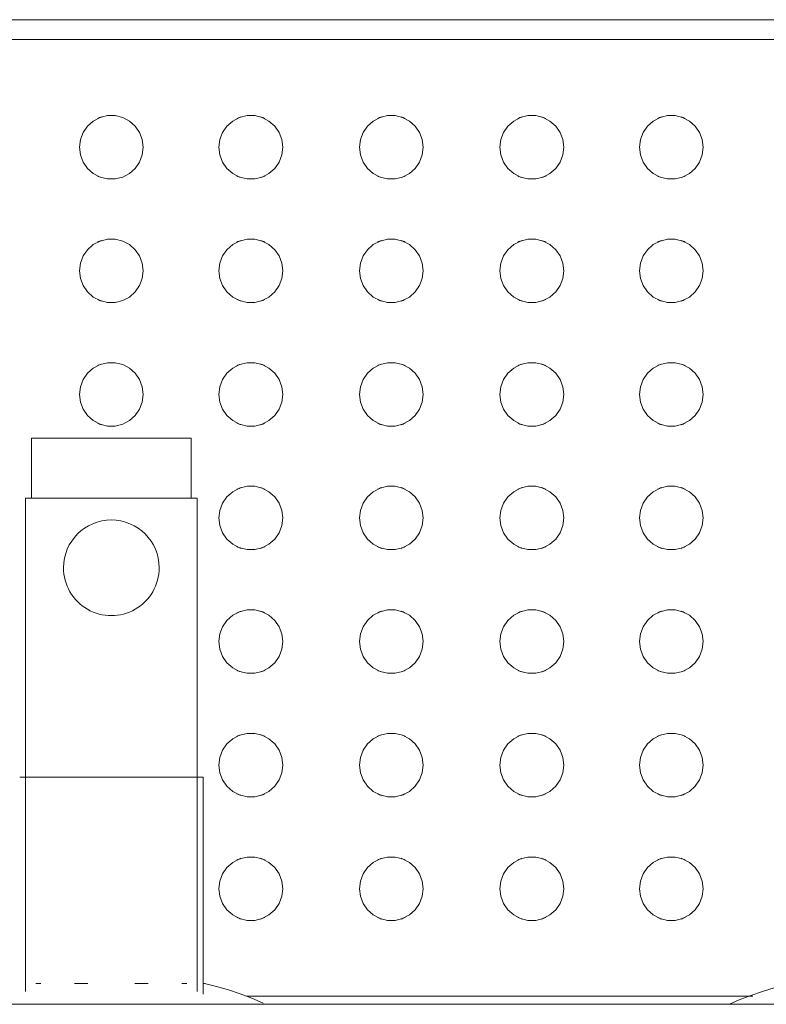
# Model space of a CAD drawing. Header units: metres. Extents: x 2.5 to 42.1, y -73.7 to -48.4.
# Tile 7 of 256: x 6.696 to 6.883, y -70.964 to -70.717. Entities that reach past the tile are written whole.
import ezdxf

# ---------------------------------------------------------------- set-up
doc = ezdxf.new("R2010")
doc.units = ezdxf.units.M
doc.layers.add('A-GENM', color=7, linetype='Continuous', lineweight=18)

# ---------------------------------------------------------------- blocks, each defined once
blk = doc.blocks.new('Grupo1_TIP_19dez18_BebedouroRefrig_BebedouroIndustrial100litros_ABDI-MDIC - Grupo1_TIP_19dez18_BebedouroRefrig_BebedouroIndustrial100litros_ABDI-MDIC-5384539-TÉRREO _0_32m')
at = {"layer": 'A-GENM', "color": 253, "true_color": 0xaaaaaa}
for p, q in [((-0.343, -0.243), (0.343, -0.243)), ((-0.1609, -0.245), (-0.03387, -0.245)), ((-0.023, -0.2455), (-0.023, -0.3)), ((-0.0215, -0.24623), (-0.0215, -0.37)), ((0.0215, -0.37), (0.0215, -0.24623)), ((-0.02306, -0.24819), (-0.02337, -0.24819)), ((-0.01766, -0.24819), (-0.01891, -0.24819)), ((-0.00588, -0.24819), (-0.00926, -0.24819)), ((0.00926, -0.24819), (0.00588, -0.24819)), ((0.01891, -0.24819), (0.01766, -0.24819)), ((-0.023, -0.3), (0.023, -0.3)), ((-0.0215, -0.37), (0.0215, -0.37)), ((-0.02, -0.37), (-0.02, -0.385)), ((0.02, -0.385), (0.02, -0.37)), ((-0.02, -0.385), (0.02, -0.385)), ((0.335, -0.485), (-0.335, -0.485)), ((0.34, -0.49), (-0.34, -0.49))]:
    blk.add_line(p, q, dxfattribs=at)
at = {"layer": 'A-GENM', "color": 253, "true_color": 0xaaaaaa, "flags": 128}
for points in [[(-0.15507, -0.243), (-0.15754, -0.24409), (-0.16042, -0.24523), (-0.16335, -0.24625), (-0.16632, -0.24715), (-0.16932, -0.24793), (-0.17044, -0.24819)], [(-0.02337, -0.24819), (-0.02639, -0.24745), (-0.02937, -0.24659), (-0.03231, -0.24562), (-0.03521, -0.24452), (-0.03807, -0.24331)], [(-0.14849, -0.272), (-0.14826, -0.27009), (-0.14758, -0.26828), (-0.14648, -0.2667), (-0.14504, -0.26542), (-0.14333, -0.26452), (-0.14146, -0.26406), (-0.13953, -0.26406), (-0.13766, -0.26452), (-0.13595, -0.26542), (-0.1345, -0.2667), (-0.13341, -0.26828), (-0.13272, -0.27009), (-0.13249, -0.272)], [(-0.11349, -0.272), (-0.11326, -0.27009), (-0.11258, -0.26828), (-0.11148, -0.2667), (-0.11004, -0.26542), (-0.10833, -0.26452), (-0.10646, -0.26406), (-0.10453, -0.26406), (-0.10266, -0.26452), (-0.10095, -0.26542), (-0.0995, -0.2667), (-0.09841, -0.26828), (-0.09772, -0.27009), (-0.09749, -0.272)], [(-0.07825, -0.272), (-0.07801, -0.27009), (-0.07733, -0.26828), (-0.07623, -0.2667), (-0.07479, -0.26542), (-0.07308, -0.26452), (-0.07121, -0.26406), (-0.06928, -0.26406), (-0.06741, -0.26452), (-0.0657, -0.26542), (-0.06426, -0.2667), (-0.06316, -0.26828), (-0.06248, -0.27009), (-0.06225, -0.272)], [(-0.043, -0.272), (-0.04277, -0.27009), (-0.04208, -0.26828), (-0.04099, -0.2667), (-0.03954, -0.26542), (-0.03784, -0.26452), (-0.03596, -0.26406), (-0.03404, -0.26406), (-0.03216, -0.26452), (-0.03046, -0.26542), (-0.02901, -0.2667), (-0.02792, -0.26828), (-0.02723, -0.27009), (-0.027, -0.272)], [(-0.13249, -0.272), (-0.13272, -0.27391), (-0.13341, -0.27572), (-0.1345, -0.2773), (-0.13595, -0.27858), (-0.13766, -0.27948), (-0.13953, -0.27994), (-0.14146, -0.27994), (-0.14333, -0.27948), (-0.14504, -0.27858), (-0.14648, -0.2773), (-0.14758, -0.27572), (-0.14826, -0.27391), (-0.14849, -0.272)], [(-0.09749, -0.272), (-0.09772, -0.27391), (-0.09841, -0.27572), (-0.0995, -0.2773), (-0.10095, -0.27858), (-0.10266, -0.27948), (-0.10453, -0.27994), (-0.10646, -0.27994), (-0.10833, -0.27948), (-0.11004, -0.27858), (-0.11148, -0.2773), (-0.11258, -0.27572), (-0.11326, -0.27391), (-0.11349, -0.272)], [(-0.06225, -0.272), (-0.06248, -0.27391), (-0.06316, -0.27572), (-0.06426, -0.2773), (-0.0657, -0.27858), (-0.06741, -0.27948), (-0.06928, -0.27994), (-0.07121, -0.27994), (-0.07308, -0.27948), (-0.07479, -0.27858), (-0.07623, -0.2773), (-0.07733, -0.27572), (-0.07801, -0.27391), (-0.07825, -0.272)], [(-0.027, -0.272), (-0.02723, -0.27391), (-0.02792, -0.27572), (-0.02901, -0.2773), (-0.03046, -0.27858), (-0.03216, -0.27948), (-0.03404, -0.27994), (-0.03596, -0.27994), (-0.03784, -0.27948), (-0.03954, -0.27858), (-0.04099, -0.2773), (-0.04208, -0.27572), (-0.04277, -0.27391), (-0.043, -0.272)], [(-0.14849, -0.303), (-0.14826, -0.30109), (-0.14758, -0.29928), (-0.14648, -0.2977), (-0.14504, -0.29642), (-0.14333, -0.29552), (-0.14146, -0.29506), (-0.13953, -0.29506), (-0.13766, -0.29552), (-0.13595, -0.29642), (-0.1345, -0.2977), (-0.13341, -0.29928), (-0.13272, -0.30109), (-0.13249, -0.303)], [(-0.11349, -0.303), (-0.11326, -0.30109), (-0.11258, -0.29928), (-0.11148, -0.2977), (-0.11004, -0.29642), (-0.10833, -0.29552), (-0.10646, -0.29506), (-0.10453, -0.29506), (-0.10266, -0.29552), (-0.10095, -0.29642), (-0.0995, -0.2977), (-0.09841, -0.29928), (-0.09772, -0.30109), (-0.09749, -0.303)], [(-0.07825, -0.303), (-0.07801, -0.30109), (-0.07733, -0.29928), (-0.07623, -0.2977), (-0.07479, -0.29642), (-0.07308, -0.29552), (-0.07121, -0.29506), (-0.06928, -0.29506), (-0.06741, -0.29552), (-0.0657, -0.29642), (-0.06426, -0.2977), (-0.06316, -0.29928), (-0.06248, -0.30109), (-0.06225, -0.303)], [(-0.043, -0.303), (-0.04277, -0.30109), (-0.04208, -0.29928), (-0.04099, -0.2977), (-0.03954, -0.29642), (-0.03784, -0.29552), (-0.03596, -0.29506), (-0.03404, -0.29506), (-0.03216, -0.29552), (-0.03046, -0.29642), (-0.02901, -0.2977), (-0.02792, -0.29928), (-0.02723, -0.30109), (-0.027, -0.303)], [(-0.13249, -0.303), (-0.13272, -0.30491), (-0.13341, -0.30672), (-0.1345, -0.3083), (-0.13595, -0.30958), (-0.13766, -0.31048), (-0.13953, -0.31094), (-0.14146, -0.31094), (-0.14333, -0.31048), (-0.14504, -0.30958), (-0.14648, -0.3083), (-0.14758, -0.30672), (-0.14826, -0.30491), (-0.14849, -0.303)], [(-0.09749, -0.303), (-0.09772, -0.30491), (-0.09841, -0.30672), (-0.0995, -0.3083), (-0.10095, -0.30958), (-0.10266, -0.31048), (-0.10453, -0.31094), (-0.10646, -0.31094), (-0.10833, -0.31048), (-0.11004, -0.30958), (-0.11148, -0.3083), (-0.11258, -0.30672), (-0.11326, -0.30491), (-0.11349, -0.303)], [(-0.06225, -0.303), (-0.06248, -0.30491), (-0.06316, -0.30672), (-0.06426, -0.3083), (-0.0657, -0.30958), (-0.06741, -0.31048), (-0.06928, -0.31094), (-0.07121, -0.31094), (-0.07308, -0.31048), (-0.07479, -0.30958), (-0.07623, -0.3083), (-0.07733, -0.30672), (-0.07801, -0.30491), (-0.07825, -0.303)], [(-0.027, -0.303), (-0.02723, -0.30491), (-0.02792, -0.30672), (-0.02901, -0.3083), (-0.03046, -0.30958), (-0.03216, -0.31048), (-0.03404, -0.31094), (-0.03596, -0.31094), (-0.03784, -0.31048), (-0.03954, -0.30958), (-0.04099, -0.3083), (-0.04208, -0.30672), (-0.04277, -0.30491), (-0.043, -0.303)], [(-0.14849, -0.334), (-0.14826, -0.33209), (-0.14758, -0.33028), (-0.14648, -0.3287), (-0.14504, -0.32742), (-0.14333, -0.32652), (-0.14146, -0.32606), (-0.13953, -0.32606), (-0.13766, -0.32652), (-0.13595, -0.32742), (-0.1345, -0.3287), (-0.13341, -0.33028), (-0.13272, -0.33209), (-0.13249, -0.334)], [(-0.11349, -0.334), (-0.11326, -0.33209), (-0.11258, -0.33028), (-0.11148, -0.3287), (-0.11004, -0.32742), (-0.10833, -0.32652), (-0.10646, -0.32606), (-0.10453, -0.32606), (-0.10266, -0.32652), (-0.10095, -0.32742), (-0.0995, -0.3287), (-0.09841, -0.33028), (-0.09772, -0.33209), (-0.09749, -0.334)], [(-0.07825, -0.334), (-0.07801, -0.33209), (-0.07733, -0.33028), (-0.07623, -0.3287), (-0.07479, -0.32742), (-0.07308, -0.32652), (-0.07121, -0.32606), (-0.06928, -0.32606), (-0.06741, -0.32652), (-0.0657, -0.32742), (-0.06426, -0.3287), (-0.06316, -0.33028), (-0.06248, -0.33209), (-0.06225, -0.334)], [(-0.043, -0.334), (-0.04277, -0.33209), (-0.04208, -0.33028), (-0.04099, -0.3287), (-0.03954, -0.32742), (-0.03784, -0.32652), (-0.03596, -0.32606), (-0.03404, -0.32606), (-0.03216, -0.32652), (-0.03046, -0.32742), (-0.02901, -0.3287), (-0.02792, -0.33028), (-0.02723, -0.33209), (-0.027, -0.334)], [(-0.13249, -0.334), (-0.13272, -0.33591), (-0.13341, -0.33772), (-0.1345, -0.3393), (-0.13595, -0.34058), (-0.13766, -0.34148), (-0.13953, -0.34194), (-0.14146, -0.34194), (-0.14333, -0.34148), (-0.14504, -0.34058), (-0.14648, -0.3393), (-0.14758, -0.33772), (-0.14826, -0.33591), (-0.14849, -0.334)], [(-0.09749, -0.334), (-0.09772, -0.33591), (-0.09841, -0.33772), (-0.0995, -0.3393), (-0.10095, -0.34058), (-0.10266, -0.34148), (-0.10453, -0.34194), (-0.10646, -0.34194), (-0.10833, -0.34148), (-0.11004, -0.34058), (-0.11148, -0.3393), (-0.11258, -0.33772), (-0.11326, -0.33591), (-0.11349, -0.334)], [(-0.06225, -0.334), (-0.06248, -0.33591), (-0.06316, -0.33772), (-0.06426, -0.3393), (-0.0657, -0.34058), (-0.06741, -0.34148), (-0.06928, -0.34194), (-0.07121, -0.34194), (-0.07308, -0.34148), (-0.07479, -0.34058), (-0.07623, -0.3393), (-0.07733, -0.33772), (-0.07801, -0.33591), (-0.07825, -0.334)], [(-0.027, -0.334), (-0.02723, -0.33591), (-0.02792, -0.33772), (-0.02901, -0.3393), (-0.03046, -0.34058), (-0.03216, -0.34148), (-0.03404, -0.34194), (-0.03596, -0.34194), (-0.03784, -0.34148), (-0.03954, -0.34058), (-0.04099, -0.3393), (-0.04208, -0.33772), (-0.04277, -0.33591), (-0.043, -0.334)], [(-0.14849, -0.365), (-0.14826, -0.36309), (-0.14758, -0.36128), (-0.14648, -0.3597), (-0.14504, -0.35842), (-0.14333, -0.35752), (-0.14146, -0.35706), (-0.13953, -0.35706), (-0.13766, -0.35752), (-0.13595, -0.35842), (-0.1345, -0.3597), (-0.13341, -0.36128), (-0.13272, -0.36309), (-0.13249, -0.365)], [(-0.11349, -0.365), (-0.11326, -0.36309), (-0.11258, -0.36128), (-0.11148, -0.3597), (-0.11004, -0.35842), (-0.10833, -0.35752), (-0.10646, -0.35706), (-0.10453, -0.35706), (-0.10266, -0.35752), (-0.10095, -0.35842), (-0.0995, -0.3597), (-0.09841, -0.36128), (-0.09772, -0.36309), (-0.09749, -0.365)], [(-0.07825, -0.365), (-0.07801, -0.36309), (-0.07733, -0.36128), (-0.07623, -0.3597), (-0.07479, -0.35842), (-0.07308, -0.35752), (-0.07121, -0.35706), (-0.06928, -0.35706), (-0.06741, -0.35752), (-0.0657, -0.35842), (-0.06426, -0.3597), (-0.06316, -0.36128), (-0.06248, -0.36309), (-0.06225, -0.365)], [(-0.043, -0.365), (-0.04277, -0.36309), (-0.04208, -0.36128), (-0.04099, -0.3597), (-0.03954, -0.35842), (-0.03784, -0.35752), (-0.03596, -0.35706), (-0.03404, -0.35706), (-0.03216, -0.35752), (-0.03046, -0.35842), (-0.02901, -0.3597), (-0.02792, -0.36128), (-0.02723, -0.36309), (-0.027, -0.365)], [(-0.13249, -0.365), (-0.13272, -0.36691), (-0.13341, -0.36872), (-0.1345, -0.3703), (-0.13595, -0.37158), (-0.13766, -0.37248), (-0.13953, -0.37294), (-0.14146, -0.37294), (-0.14333, -0.37248), (-0.14504, -0.37158), (-0.14648, -0.3703), (-0.14758, -0.36872), (-0.14826, -0.36691), (-0.14849, -0.365)], [(-0.09749, -0.365), (-0.09772, -0.36691), (-0.09841, -0.36872), (-0.0995, -0.3703), (-0.10095, -0.37158), (-0.10266, -0.37248), (-0.10453, -0.37294), (-0.10646, -0.37294), (-0.10833, -0.37248), (-0.11004, -0.37158), (-0.11148, -0.3703), (-0.11258, -0.36872), (-0.11326, -0.36691), (-0.11349, -0.365)], [(-0.06225, -0.365), (-0.06248, -0.36691), (-0.06316, -0.36872), (-0.06426, -0.3703), (-0.0657, -0.37158), (-0.06741, -0.37248), (-0.06928, -0.37294), (-0.07121, -0.37294), (-0.07308, -0.37248), (-0.07479, -0.37158), (-0.07623, -0.3703), (-0.07733, -0.36872), (-0.07801, -0.36691), (-0.07825, -0.365)], [(-0.027, -0.365), (-0.02723, -0.36691), (-0.02792, -0.36872), (-0.02901, -0.3703), (-0.03046, -0.37158), (-0.03216, -0.37248), (-0.03404, -0.37294), (-0.03596, -0.37294), (-0.03784, -0.37248), (-0.03954, -0.37158), (-0.04099, -0.3703), (-0.04208, -0.36872), (-0.04277, -0.36691), (-0.043, -0.365)], [(-0.14849, -0.396), (-0.14826, -0.39409), (-0.14758, -0.39228), (-0.14648, -0.3907), (-0.14504, -0.38942), (-0.14333, -0.38852), (-0.14146, -0.38806), (-0.13953, -0.38806), (-0.13766, -0.38852), (-0.13595, -0.38942), (-0.1345, -0.3907), (-0.13341, -0.39228), (-0.13272, -0.39409), (-0.13249, -0.396)], [(-0.11349, -0.396), (-0.11326, -0.39409), (-0.11258, -0.39228), (-0.11148, -0.3907), (-0.11004, -0.38942), (-0.10833, -0.38852), (-0.10646, -0.38806), (-0.10453, -0.38806), (-0.10266, -0.38852), (-0.10095, -0.38942), (-0.0995, -0.3907), (-0.09841, -0.39228), (-0.09772, -0.39409), (-0.09749, -0.396)], [(-0.07825, -0.396), (-0.07801, -0.39409), (-0.07733, -0.39228), (-0.07623, -0.3907), (-0.07479, -0.38942), (-0.07308, -0.38852), (-0.07121, -0.38806), (-0.06928, -0.38806), (-0.06741, -0.38852), (-0.0657, -0.38942), (-0.06426, -0.3907), (-0.06316, -0.39228), (-0.06248, -0.39409), (-0.06225, -0.396)], [(-0.043, -0.396), (-0.04277, -0.39409), (-0.04208, -0.39228), (-0.04099, -0.3907), (-0.03954, -0.38942), (-0.03784, -0.38852), (-0.03596, -0.38806), (-0.03404, -0.38806), (-0.03216, -0.38852), (-0.03046, -0.38942), (-0.02901, -0.3907), (-0.02792, -0.39228), (-0.02723, -0.39409), (-0.027, -0.396)], [(-0.008, -0.396), (-0.00777, -0.39409), (-0.00708, -0.39228), (-0.00599, -0.3907), (-0.00454, -0.38942), (-0.00284, -0.38852), (-0.00096, -0.38806), (0.00096, -0.38806), (0.00284, -0.38852), (0.00454, -0.38942), (0.00599, -0.3907), (0.00708, -0.39228), (0.00777, -0.39409), (0.008, -0.396)], [(-0.13249, -0.396), (-0.13272, -0.39791), (-0.13341, -0.39972), (-0.1345, -0.4013), (-0.13595, -0.40258), (-0.13766, -0.40348), (-0.13953, -0.40394), (-0.14146, -0.40394), (-0.14333, -0.40348), (-0.14504, -0.40258), (-0.14648, -0.4013), (-0.14758, -0.39972), (-0.14826, -0.39791), (-0.14849, -0.396)], [(-0.09749, -0.396), (-0.09772, -0.39791), (-0.09841, -0.39972), (-0.0995, -0.4013), (-0.10095, -0.40258), (-0.10266, -0.40348), (-0.10453, -0.40394), (-0.10646, -0.40394), (-0.10833, -0.40348), (-0.11004, -0.40258), (-0.11148, -0.4013), (-0.11258, -0.39972), (-0.11326, -0.39791), (-0.11349, -0.396)], [(-0.06225, -0.396), (-0.06248, -0.39791), (-0.06316, -0.39972), (-0.06426, -0.4013), (-0.0657, -0.40258), (-0.06741, -0.40348), (-0.06928, -0.40394), (-0.07121, -0.40394), (-0.07308, -0.40348), (-0.07479, -0.40258), (-0.07623, -0.4013), (-0.07733, -0.39972), (-0.07801, -0.39791), (-0.07825, -0.396)], [(-0.027, -0.396), (-0.02723, -0.39791), (-0.02792, -0.39972), (-0.02901, -0.4013), (-0.03046, -0.40258), (-0.03216, -0.40348), (-0.03404, -0.40394), (-0.03596, -0.40394), (-0.03784, -0.40348), (-0.03954, -0.40258), (-0.04099, -0.4013), (-0.04208, -0.39972), (-0.04277, -0.39791), (-0.043, -0.396)], [(0.008, -0.396), (0.00777, -0.39791), (0.00708, -0.39972), (0.00599, -0.4013), (0.00454, -0.40258), (0.00284, -0.40348), (0.00096, -0.40394), (-0.00096, -0.40394), (-0.00284, -0.40348), (-0.00454, -0.40258), (-0.00599, -0.4013), (-0.00708, -0.39972), (-0.00777, -0.39791), (-0.008, -0.396)], [(-0.14849, -0.427), (-0.14826, -0.42509), (-0.14758, -0.42328), (-0.14648, -0.4217), (-0.14504, -0.42042), (-0.14333, -0.41952), (-0.14146, -0.41906), (-0.13953, -0.41906), (-0.13766, -0.41952), (-0.13595, -0.42042), (-0.1345, -0.4217), (-0.13341, -0.42328), (-0.13272, -0.42509), (-0.13249, -0.427)], [(-0.11349, -0.427), (-0.11326, -0.42509), (-0.11258, -0.42328), (-0.11148, -0.4217), (-0.11004, -0.42042), (-0.10833, -0.41952), (-0.10646, -0.41906), (-0.10453, -0.41906), (-0.10266, -0.41952), (-0.10095, -0.42042), (-0.0995, -0.4217), (-0.09841, -0.42328), (-0.09772, -0.42509), (-0.09749, -0.427)], [(-0.07825, -0.427), (-0.07801, -0.42509), (-0.07733, -0.42328), (-0.07623, -0.4217), (-0.07479, -0.42042), (-0.07308, -0.41952), (-0.07121, -0.41906), (-0.06928, -0.41906), (-0.06741, -0.41952), (-0.0657, -0.42042), (-0.06426, -0.4217), (-0.06316, -0.42328), (-0.06248, -0.42509), (-0.06225, -0.427)], [(-0.043, -0.427), (-0.04277, -0.42509), (-0.04208, -0.42328), (-0.04099, -0.4217), (-0.03954, -0.42042), (-0.03784, -0.41952), (-0.03596, -0.41906), (-0.03404, -0.41906), (-0.03216, -0.41952), (-0.03046, -0.42042), (-0.02901, -0.4217), (-0.02792, -0.42328), (-0.02723, -0.42509), (-0.027, -0.427)], [(-0.008, -0.427), (-0.00777, -0.42509), (-0.00708, -0.42328), (-0.00599, -0.4217), (-0.00454, -0.42042), (-0.00284, -0.41952), (-0.00096, -0.41906), (0.00096, -0.41906), (0.00284, -0.41952), (0.00454, -0.42042), (0.00599, -0.4217), (0.00708, -0.42328), (0.00777, -0.42509), (0.008, -0.427)], [(-0.13249, -0.427), (-0.13272, -0.42891), (-0.13341, -0.43072), (-0.1345, -0.4323), (-0.13595, -0.43358), (-0.13766, -0.43448), (-0.13953, -0.43494), (-0.14146, -0.43494), (-0.14333, -0.43448), (-0.14504, -0.43358), (-0.14648, -0.4323), (-0.14758, -0.43072), (-0.14826, -0.42891), (-0.14849, -0.427)], [(-0.09749, -0.427), (-0.09772, -0.42891), (-0.09841, -0.43072), (-0.0995, -0.4323), (-0.10095, -0.43358), (-0.10266, -0.43448), (-0.10453, -0.43494), (-0.10646, -0.43494), (-0.10833, -0.43448), (-0.11004, -0.43358), (-0.11148, -0.4323), (-0.11258, -0.43072), (-0.11326, -0.42891), (-0.11349, -0.427)], [(-0.06225, -0.427), (-0.06248, -0.42891), (-0.06316, -0.43072), (-0.06426, -0.4323), (-0.0657, -0.43358), (-0.06741, -0.43448), (-0.06928, -0.43494), (-0.07121, -0.43494), (-0.07308, -0.43448), (-0.07479, -0.43358), (-0.07623, -0.4323), (-0.07733, -0.43072), (-0.07801, -0.42891), (-0.07825, -0.427)], [(-0.027, -0.427), (-0.02723, -0.42891), (-0.02792, -0.43072), (-0.02901, -0.4323), (-0.03046, -0.43358), (-0.03216, -0.43448), (-0.03404, -0.43494), (-0.03596, -0.43494), (-0.03784, -0.43448), (-0.03954, -0.43358), (-0.04099, -0.4323), (-0.04208, -0.43072), (-0.04277, -0.42891), (-0.043, -0.427)], [(0.008, -0.427), (0.00777, -0.42891), (0.00708, -0.43072), (0.00599, -0.4323), (0.00454, -0.43358), (0.00284, -0.43448), (0.00096, -0.43494), (-0.00096, -0.43494), (-0.00284, -0.43448), (-0.00454, -0.43358), (-0.00599, -0.4323), (-0.00708, -0.43072), (-0.00777, -0.42891), (-0.008, -0.427)], [(-0.14849, -0.458), (-0.14826, -0.45609), (-0.14758, -0.45428), (-0.14648, -0.4527), (-0.14504, -0.45142), (-0.14333, -0.45052), (-0.14146, -0.45006), (-0.13953, -0.45006), (-0.13766, -0.45052), (-0.13595, -0.45142), (-0.1345, -0.4527), (-0.13341, -0.45428), (-0.13272, -0.45609), (-0.13249, -0.458)], [(-0.11349, -0.458), (-0.11326, -0.45609), (-0.11258, -0.45428), (-0.11148, -0.4527), (-0.11004, -0.45142), (-0.10833, -0.45052), (-0.10646, -0.45006), (-0.10453, -0.45006), (-0.10266, -0.45052), (-0.10095, -0.45142), (-0.0995, -0.4527), (-0.09841, -0.45428), (-0.09772, -0.45609), (-0.09749, -0.458)], [(-0.07825, -0.458), (-0.07801, -0.45609), (-0.07733, -0.45428), (-0.07623, -0.4527), (-0.07479, -0.45142), (-0.07308, -0.45052), (-0.07121, -0.45006), (-0.06928, -0.45006), (-0.06741, -0.45052), (-0.0657, -0.45142), (-0.06426, -0.4527), (-0.06316, -0.45428), (-0.06248, -0.45609), (-0.06225, -0.458)], [(-0.043, -0.458), (-0.04277, -0.45609), (-0.04208, -0.45428), (-0.04099, -0.4527), (-0.03954, -0.45142), (-0.03784, -0.45052), (-0.03596, -0.45006), (-0.03404, -0.45006), (-0.03216, -0.45052), (-0.03046, -0.45142), (-0.02901, -0.4527), (-0.02792, -0.45428), (-0.02723, -0.45609), (-0.027, -0.458)], [(-0.008, -0.458), (-0.00777, -0.45609), (-0.00708, -0.45428), (-0.00599, -0.4527), (-0.00454, -0.45142), (-0.00284, -0.45052), (-0.00096, -0.45006), (0.00096, -0.45006), (0.00284, -0.45052), (0.00454, -0.45142), (0.00599, -0.4527), (0.00708, -0.45428), (0.00777, -0.45609), (0.008, -0.458)], [(-0.13249, -0.458), (-0.13272, -0.45991), (-0.13341, -0.46172), (-0.1345, -0.4633), (-0.13595, -0.46458), (-0.13766, -0.46548), (-0.13953, -0.46594), (-0.14146, -0.46594), (-0.14333, -0.46548), (-0.14504, -0.46458), (-0.14648, -0.4633), (-0.14758, -0.46172), (-0.14826, -0.45991), (-0.14849, -0.458)], [(-0.09749, -0.458), (-0.09772, -0.45991), (-0.09841, -0.46172), (-0.0995, -0.4633), (-0.10095, -0.46458), (-0.10266, -0.46548), (-0.10453, -0.46594), (-0.10646, -0.46594), (-0.10833, -0.46548), (-0.11004, -0.46458), (-0.11148, -0.4633), (-0.11258, -0.46172), (-0.11326, -0.45991), (-0.11349, -0.458)], [(-0.06225, -0.458), (-0.06248, -0.45991), (-0.06316, -0.46172), (-0.06426, -0.4633), (-0.0657, -0.46458), (-0.06741, -0.46548), (-0.06928, -0.46594), (-0.07121, -0.46594), (-0.07308, -0.46548), (-0.07479, -0.46458), (-0.07623, -0.4633), (-0.07733, -0.46172), (-0.07801, -0.45991), (-0.07825, -0.458)], [(-0.027, -0.458), (-0.02723, -0.45991), (-0.02792, -0.46172), (-0.02901, -0.4633), (-0.03046, -0.46458), (-0.03216, -0.46548), (-0.03404, -0.46594), (-0.03596, -0.46594), (-0.03784, -0.46548), (-0.03954, -0.46458), (-0.04099, -0.4633), (-0.04208, -0.46172), (-0.04277, -0.45991), (-0.043, -0.458)], [(0.008, -0.458), (0.00777, -0.45991), (0.00708, -0.46172), (0.00599, -0.4633), (0.00454, -0.46458), (0.00284, -0.46548), (0.00096, -0.46594), (-0.00096, -0.46594), (-0.00284, -0.46548), (-0.00454, -0.46458), (-0.00599, -0.4633), (-0.00708, -0.46172), (-0.00777, -0.45991), (-0.008, -0.458)]]:
    blk.add_lwpolyline(points, dxfattribs=at)
at = {"layer": 'A-GENM', "color": 253, "true_color": 0xaaaaaa}
for centre, radius, start, end in [((-0.14049, -0.272), 0.008, 107.7069, 115.8856), ((-0.14049, -0.272), 0.008, 64.1144, 72.2931), ((-0.10549, -0.272), 0.008, 107.7069, 115.8856), ((-0.10549, -0.272), 0.008, 64.1144, 72.2931), ((-0.07025, -0.272), 0.008, 107.7069, 115.8856), ((-0.07025, -0.272), 0.008, 64.1144, 72.2931), ((-0.035, -0.272), 0.008, 107.7069, 115.8856), ((-0.035, -0.272), 0.008, 64.1144, 72.2931), ((-0.14049, -0.272), 0.008, 244.1144, 252.2931), ((-0.14049, -0.272), 0.008, 287.7069, 295.8856), ((-0.10549, -0.272), 0.008, 244.1144, 252.2931), ((-0.10549, -0.272), 0.008, 287.7069, 295.8856), ((-0.07025, -0.272), 0.008, 244.1144, 252.2931), ((-0.07025, -0.272), 0.008, 287.7069, 295.8856), ((-0.035, -0.272), 0.008, 244.1144, 252.2931), ((-0.035, -0.272), 0.008, 287.7069, 295.8856), ((-0.14049, -0.303), 0.008, 107.7069, 115.8856), ((-0.14049, -0.303), 0.008, 64.1144, 72.2931), ((-0.10549, -0.303), 0.008, 107.7069, 115.8856), ((-0.10549, -0.303), 0.008, 64.1144, 72.2931), ((-0.07025, -0.303), 0.008, 107.7069, 115.8856), ((-0.07025, -0.303), 0.008, 64.1144, 72.2931), ((-0.035, -0.303), 0.008, 107.7069, 115.8856), ((-0.035, -0.303), 0.008, 64.1144, 72.2931), ((-0.14049, -0.303), 0.008, 244.1144, 252.2931), ((-0.14049, -0.303), 0.008, 287.7069, 295.8856), ((-0.10549, -0.303), 0.008, 244.1144, 252.2931), ((-0.10549, -0.303), 0.008, 287.7069, 295.8856), ((-0.07025, -0.303), 0.008, 244.1144, 252.2931), ((-0.07025, -0.303), 0.008, 287.7069, 295.8856), ((-0.035, -0.303), 0.008, 244.1144, 252.2931), ((-0.035, -0.303), 0.008, 287.7069, 295.8856), ((-0.14049, -0.334), 0.008, 107.7069, 115.8856), ((-0.14049, -0.334), 0.008, 64.1144, 72.2931), ((-0.10549, -0.334), 0.008, 107.7069, 115.8856), ((-0.10549, -0.334), 0.008, 64.1144, 72.2931), ((-0.07025, -0.334), 0.008, 107.7069, 115.8856), ((-0.07025, -0.334), 0.008, 64.1144, 72.2931), ((-0.035, -0.334), 0.008, 107.7069, 115.8856), ((-0.035, -0.334), 0.008, 64.1144, 72.2931), ((0, -0.3525), 0.012, 360, 180), ((-0.14049, -0.334), 0.008, 244.1144, 252.2931), ((-0.14049, -0.334), 0.008, 287.7069, 295.8856), ((-0.10549, -0.334), 0.008, 244.1144, 252.2931), ((-0.10549, -0.334), 0.008, 287.7069, 295.8856), ((-0.07025, -0.334), 0.008, 244.1144, 252.2931), ((-0.07025, -0.334), 0.008, 287.7069, 295.8856), ((-0.035, -0.334), 0.008, 244.1144, 252.2931), ((-0.035, -0.334), 0.008, 287.7069, 295.8856), ((0, -0.3525), 0.012, 180, 360), ((-0.14049, -0.365), 0.008, 107.7069, 115.8856), ((-0.14049, -0.365), 0.008, 64.1144, 72.2931), ((-0.10549, -0.365), 0.008, 107.7069, 115.8856), ((-0.10549, -0.365), 0.008, 64.1144, 72.2931), ((-0.07025, -0.365), 0.008, 107.7069, 115.8856), ((-0.07025, -0.365), 0.008, 64.1144, 72.2931), ((-0.035, -0.365), 0.008, 107.7069, 115.8856), ((-0.035, -0.365), 0.008, 64.1144, 72.2931), ((-0.14049, -0.365), 0.008, 244.1144, 252.2931), ((-0.14049, -0.365), 0.008, 287.7069, 295.8856), ((-0.10549, -0.365), 0.008, 244.1144, 252.2931), ((-0.10549, -0.365), 0.008, 287.7069, 295.8856), ((-0.07025, -0.365), 0.008, 244.1144, 252.2931), ((-0.07025, -0.365), 0.008, 287.7069, 295.8856), ((-0.035, -0.365), 0.008, 244.1144, 252.2931), ((-0.035, -0.365), 0.008, 287.7069, 295.8856), ((-0.14049, -0.396), 0.008, 107.7069, 115.8856), ((-0.14049, -0.396), 0.008, 64.1144, 72.2931), ((-0.10549, -0.396), 0.008, 107.7069, 115.8856), ((-0.10549, -0.396), 0.008, 64.1144, 72.2931), ((-0.07025, -0.396), 0.008, 107.7069, 115.8856), ((-0.07025, -0.396), 0.008, 64.1144, 72.2931), ((-0.035, -0.396), 0.008, 107.7069, 115.8856), ((-0.035, -0.396), 0.008, 64.1144, 72.2931), ((0, -0.396), 0.008, 64.1144, 72.2931), ((-0.14049, -0.396), 0.008, 244.1144, 252.2931), ((-0.14049, -0.396), 0.008, 287.7069, 295.8856), ((-0.10549, -0.396), 0.008, 244.1144, 252.2931), ((-0.10549, -0.396), 0.008, 287.7069, 295.8856), ((-0.07025, -0.396), 0.008, 244.1144, 252.2931), ((-0.07025, -0.396), 0.008, 287.7069, 295.8856), ((-0.035, -0.396), 0.008, 244.1144, 252.2931), ((-0.035, -0.396), 0.008, 287.7069, 295.8856), ((0, -0.396), 0.008, 287.7069, 295.8856), ((-0.14049, -0.427), 0.008, 107.7069, 115.8856), ((-0.14049, -0.427), 0.008, 64.1144, 72.2931), ((-0.10549, -0.427), 0.008, 107.7069, 115.8856), ((-0.10549, -0.427), 0.008, 64.1144, 72.2931), ((-0.07025, -0.427), 0.008, 107.7069, 115.8856), ((-0.07025, -0.427), 0.008, 64.1144, 72.2931), ((-0.035, -0.427), 0.008, 107.7069, 115.8856), ((-0.035, -0.427), 0.008, 64.1144, 72.2931), ((0, -0.427), 0.008, 64.1144, 72.2931), ((-0.14049, -0.427), 0.008, 244.1144, 252.2931), ((-0.14049, -0.427), 0.008, 287.7069, 295.8856), ((-0.10549, -0.427), 0.008, 244.1144, 252.2931), ((-0.10549, -0.427), 0.008, 287.7069, 295.8856), ((-0.07025, -0.427), 0.008, 244.1144, 252.2931), ((-0.07025, -0.427), 0.008, 287.7069, 295.8856), ((-0.035, -0.427), 0.008, 244.1144, 252.2931), ((-0.035, -0.427), 0.008, 287.7069, 295.8856), ((0, -0.427), 0.008, 287.7069, 295.8856), ((-0.14049, -0.458), 0.008, 107.7069, 115.8856), ((-0.14049, -0.458), 0.008, 64.1144, 72.2931), ((-0.10549, -0.458), 0.008, 107.7069, 115.8856), ((-0.10549, -0.458), 0.008, 64.1144, 72.2931), ((-0.07025, -0.458), 0.008, 107.7069, 115.8856), ((-0.07025, -0.458), 0.008, 64.1144, 72.2931), ((-0.035, -0.458), 0.008, 107.7069, 115.8856), ((-0.035, -0.458), 0.008, 64.1144, 72.2931), ((0, -0.458), 0.008, 64.1144, 72.2931), ((-0.14049, -0.458), 0.008, 244.1144, 252.2931), ((-0.14049, -0.458), 0.008, 287.7069, 295.8856), ((-0.10549, -0.458), 0.008, 244.1144, 252.2931), ((-0.10549, -0.458), 0.008, 287.7069, 295.8856), ((-0.07025, -0.458), 0.008, 244.1144, 252.2931), ((-0.07025, -0.458), 0.008, 287.7069, 295.8856), ((-0.035, -0.458), 0.008, 244.1144, 252.2931), ((-0.035, -0.458), 0.008, 287.7069, 295.8856), ((0, -0.458), 0.008, 287.7069, 295.8856)]:
    blk.add_arc(centre, radius, start, end, dxfattribs=at)
blk = doc.blocks.new('4 GRE - ESCOLA DE CINEMA E AUDIOVISUAL CINE REX R07_rvt-1-TÉRREO _0_32m')
at = {"layer": 'A-GENM', "color": 253, "lineweight": 18, "true_color": 0xaaaaaa, "rotation": 180}
blk.add_blockref('Grupo1_TIP_19dez18_BebedouroRefrig_BebedouroIndustrial100litros_ABDI-MDIC - Grupo1_TIP_19dez18_BebedouroRefrig_BebedouroIndustrial100litros_ABDI-MDIC-5384539-TÉRREO _0_32m', (6.71867, -71.20694), dxfattribs=at)

msp = doc.modelspace()

# ---------------------------------------------------------------- block references
at = {"lineweight": 5}
msp.add_blockref('4 GRE - ESCOLA DE CINEMA E AUDIOVISUAL CINE REX R07_rvt-1-TÉRREO _0_32m', (0, 0), dxfattribs=at)

doc.saveas('drawing.dxf')
